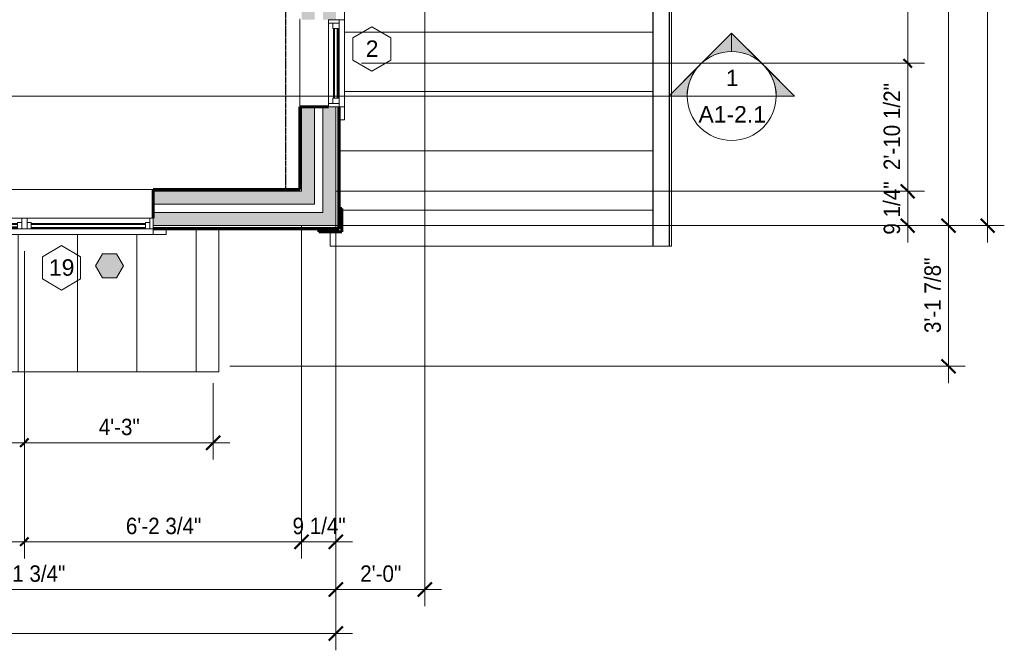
# Model space of a CAD drawing. Header units: inches. Extents: x -653 to 138, y -295 to 603.
# Tile 15 of 21: x -128 to 138, y -295 to -125. Entities that reach past the tile are written whole.
import ezdxf

# ---------------------------------------------------------------- set-up
doc = ezdxf.new("R2010")
doc.units = ezdxf.units.IN
doc.header["$MEASUREMENT"] = 0
doc.linetypes.add('1A Hidden Long', pattern=[0.21875, 0.15625, -0.0625])
doc.linetypes.add('3B Center Short', pattern=[0.59375, 0.375, -0.0625, 0.09375, -0.0625])
for name, color, linetype, lineweight in [('A-ANNO-DIMS', 1, 'Continuous', 9), ('A-ANNO-DIMS-48', 1, 'Continuous', 9), ('A-ANNO-SYMB', 6, 'Continuous', 9), ('A-DETL', 5, 'Continuous', 9), ('A-DETL-GENF', 3, 'Continuous', 9), ('A-DETL-MBND', 5, 'Continuous', 9), ('A-GLAZ', 6, 'Continuous', 18), ('A-GLAZ-GLAS', 6, 'Continuous', 40), ('A-GLAZ-IDEN', 6, 'Continuous', 9), ('A-ROOF', 4, 'Continuous', 18), ('A-ROOF-OTLN', 4, 'Continuous', 9), ('A-ROOF-PATT', 8, 'Continuous', 60), ('A-WALL', 2, 'Continuous', 18), ('A-WALL-PATT', 2, 'Continuous', 60)]:
    doc.layers.add(name, color=color, linetype=linetype, lineweight=lineweight)
doc.styles.add('Arial', font='arial.ttf', dxfattribs={"height": 4.425898})
doc.styles.add('Arial_1', font='arial.ttf', dxfattribs={"width": 0.9, "height": 4.425898})
doc.dimstyles.new('Linear_-_3_32__Arial_2', dxfattribs={"dimscale": 12, "dimtxt": 4.5, "dimasz": 0.3125, "dimexe": 0.375, "dimexo": 0.375, "dimgap": 0.0625, "dimtad": 1, "dimdec": 3, "dimrnd": 0.125, "dimzin": 3, "dimdsep": 46, "dimlunit": 4, "dimtxsty": 'Arial_1', "dimblk1": 'OBLIQUE', "dimblk2": 'OBLIQUE', "dimsah": 1, "dimcen": 0.09, "dimdle": 0.375, "dimazin": 0, "dimtfac": 1, "dimtdec": 3, "dimtix": 1, "dimtmove": 0, "dimatfit": 3, "dimfxl": 1, "dimtvp": 1, "dimfrac": 2, "dimtolj": 1, "dimtzin": 0, "dimarcsym": 2})
doc.dimstyles.new('Linear_-_3_32__Arial_2_2', dxfattribs={"dimscale": 12, "dimtxt": 4.5, "dimasz": 0.1875, "dimexe": 0.375, "dimexo": 0.375, "dimgap": 0.0625, "dimtad": 1, "dimdec": 3, "dimrnd": 0.125, "dimzin": 3, "dimdsep": 46, "dimlunit": 4, "dimtxsty": 'Arial_1', "dimblk1": 'OBLIQUE', "dimblk2": 'OBLIQUE', "dimsah": 1, "dimcen": 0.09, "dimdle": 0.375, "dimazin": 0, "dimtfac": 1, "dimtdec": 3, "dimtix": 1, "dimtmove": 0, "dimatfit": 3, "dimfxl": 1, "dimtvp": 1, "dimfrac": 2, "dimtolj": 1, "dimtzin": 0, "dimarcsym": 2})
doc.dimstyles.new('Linear_-_3_32__Arial_2_3', dxfattribs={"dimscale": 12, "dimtxt": 4.5, "dimasz": 0.1875, "dimexe": 0.375, "dimexo": 0.375, "dimgap": 0.0625, "dimtad": 1, "dimdec": 3, "dimrnd": 0.125, "dimzin": 3, "dimdsep": 46, "dimlunit": 4, "dimtxsty": 'Arial_1', "dimblk1": 'OBLIQUE', "dimblk2": 'OBLIQUE', "dimsah": 1, "dimcen": 0.09, "dimdle": 0.375, "dimazin": 0, "dimtfac": 1, "dimtdec": 3, "dimtix": 1, "dimtmove": 0, "dimatfit": 3, "dimfxl": 1, "dimtvp": 1, "dimfrac": 2, "dimtolj": 1, "dimtzin": 0, "dimarcsym": 2})
doc.dimstyles.new('Linear_-_3_32__Arial_2_4', dxfattribs={"dimscale": 12, "dimtxt": 4.5, "dimasz": 0.1875, "dimexe": 0.375, "dimexo": 0.375, "dimgap": 0.0625, "dimtad": 1, "dimdec": 3, "dimrnd": 0.125, "dimzin": 3, "dimdsep": 46, "dimlunit": 4, "dimtxsty": 'Arial_1', "dimblk1": 'OBLIQUE', "dimblk2": 'OBLIQUE', "dimsah": 1, "dimcen": 0.09, "dimdle": 0.375, "dimazin": 0, "dimtfac": 1, "dimtdec": 3, "dimtix": 1, "dimtmove": 0, "dimatfit": 3, "dimfxl": 1, "dimtvp": 1, "dimfrac": 2, "dimtolj": 1, "dimtzin": 0, "dimarcsym": 2})
pattern_1 = [(135, (0, 0), (-4.006467, -4.006467), [])]
pattern_2 = [(0, (0, 0), (15.36, 3.84), [0.634, -10.886, 0.634, -10.886, -61.44]), (0, (0, 0), (15.36, 3.84), [-23.04, 0.634, -22.406, 0.634, -10.886, -26.88]), (0, (0, 0), (15.36, 3.84), [-57.6, 0.634, -7.046, 0.634, -18.566]), (120, (5.76, 1.92), (-11.005538, 11.38215), [0.634, -10.886, 0.634, -10.886, -61.44]), (120, (5.76, 1.92), (-11.005538, 11.38215), [-23.04, 0.634, -22.406, 0.634, -10.886, -26.88]), (120, (5.76, 1.92), (-11.005538, 11.38215), [-57.6, 0.634, -7.046, 0.634, -18.566]), (240, (7.68, 9.6), (-4.354462, -15.22215), [0.634, -10.886, 0.634, -10.886, -61.44]), (240, (7.68, 9.6), (-4.354462, -15.22215), [-23.04, 0.634, -22.406, 0.634, -10.886, -26.88]), (240, (7.68, 9.6), (-4.354462, -15.22215), [-57.6, 0.634, -7.046, 0.634, -18.566])]

# ---------------------------------------------------------------- blocks, each defined once
blk = doc.blocks.new('Single Casement - 2050CS-1928333-Second Floor Plan')
at = {"layer": 'A-GLAZ'}
for p, q in [((-11.75, 6.81), (-15.25, 6.81)), ((-15.25, 6.81), (-15.25, 5.31)), ((-11.75, 5.31), (-11.75, 6.81)), ((-11.75, 6.81), (11.75, 6.81)), ((11.75, 5.31), (-11.75, 5.31)), ((-11.75, 5.31), (-11.75, 2.44)), ((-10.83, 2.44), (-10.83, 5.31)), ((-10.83, 5.31), (-9.38, 5.31)), ((-9.38, 5.31), (-9.38, 3.6)), ((9.37, 5.31), (-0.73, 5.31)), ((10.83, 5.31), (9.37, 5.31)), ((9.37, 5.31), (9.37, 3.6)), ((9.37, 3.6), (9.37, 5.31)), ((10.83, 5.31), (10.83, 2.44)), ((15.25, 6.81), (11.75, 6.81)), ((11.75, 6.81), (11.75, 5.31)), ((11.75, 2.44), (11.75, 5.31)), ((15.25, 5.31), (15.25, 6.81)), ((-9.38, 3.6), (-10.83, 3.6)), ((9.37, 3.6), (10.83, 3.6)), ((-11.75, 2.44), (11.75, 2.44))]:
    blk.add_line(p, q, dxfattribs=at)
at = {"layer": 'A-GLAZ-GLAS'}
for p, q in [((9.37, 5), (-9.38, 5)), ((9.37, 4), (-9.38, 4))]:
    blk.add_line(p, q, dxfattribs=at)
blk = doc.blocks.new('Double Casement - _2_211510CS-2775949-Second Floor Plan')
at = {"layer": 'A-GLAZ'}
for p, q in [((-34.75, 6.81), (-38.25, 6.81)), ((-38.25, 6.81), (-38.25, 5.31)), ((-34.75, 5.31), (-34.75, 6.81)), ((-34.75, 6.81), (34.75, 6.81)), ((34.75, 5.31), (-34.75, 5.31)), ((-34.75, 5.31), (-34.75, 2.44)), ((-33.83, 2.44), (-33.83, 5.31)), ((-33.83, 5.31), (-32.68, 5.31)), ((-32.68, 5.31), (-32.68, 3.59)), ((-1.86, 5.31), (-0.73, 5.31)), ((-1.86, 3.59), (-1.86, 5.31)), ((-0.73, 5.31), (-0.73, 2.44)), ((0.73, 5.31), (0.73, 2.44)), ((1.86, 5.31), (0.73, 5.31)), ((1.86, 3.59), (1.86, 5.31)), ((33.83, 5.31), (32.68, 5.31)), ((32.68, 5.31), (32.68, 3.59)), ((33.83, 5.31), (33.83, 2.44)), ((38.25, 6.81), (34.75, 6.81)), ((34.75, 6.81), (34.75, 5.31)), ((34.75, 2.44), (34.75, 5.31)), ((38.25, 5.31), (38.25, 6.81)), ((-32.68, 3.59), (-33.83, 3.59)), ((-0.73, 3.59), (-1.86, 3.59)), ((0.73, 3.59), (1.86, 3.59)), ((32.68, 3.59), (33.83, 3.59)), ((-34.75, 2.44), (34.75, 2.44))]:
    blk.add_line(p, q, dxfattribs=at)
at = {"layer": 'A-GLAZ-GLAS'}
for p, q in [((-1.86, 5), (-32.68, 5)), ((-1.86, 3.99), (-32.68, 3.99)), ((1.86, 4.93), (32.68, 4.93)), ((1.86, 4.05), (32.68, 4.05))]:
    blk.add_line(p, q, dxfattribs=at)
blk = doc.blocks.new('Egress - Egress-2710019-Second Floor Plan')
at = {"layer": 'A-DETL-GENF'}
blk.add_hatch(color=256, dxfattribs=at).paths.add_polyline_path([(-1.87, -3.24), (1.88, -3.24), (3.75, 0), (1.88, 3.24), (-1.87, 3.24), (-3.74, 0)], flags=0)
for p, q in [((-1.87, 3.24), (-3.74, 0)), ((1.88, 3.24), (-1.87, 3.24)), ((3.75, 0), (1.88, 3.24)), ((-3.74, 0), (-1.87, -3.24)), ((1.88, -3.24), (3.75, 0)), ((-1.87, -3.24), (1.88, -3.24))]:
    blk.add_line(p, q, dxfattribs=at)
blk = doc.blocks.new('Section - Section Head - Filled-22785-Second Floor Plan')
at = {"layer": 'A-ANNO-SYMB'}
h = blk.add_hatch(color=256, dxfattribs=at)
edge = h.paths.add_edge_path(flags=0)
edge.add_line((-0.4268, 0.1768), (-0.25, 0.3536))
edge.add_line((-0.25, 0.3536), (-0.25, 0.25))
edge.add_arc((-0.25, 0), 0.25, 90, 135)
h = blk.add_hatch(color=256, dxfattribs=at)
edge = h.paths.add_edge_path(flags=0)
edge.add_arc((-0.25, 0), 0.25, 45, 90)
edge.add_line((-0.25, 0.25), (-0.25, 0.3536))
edge.add_line((-0.25, 0.3536), (-0.0732, 0.1768))
h = blk.add_hatch(color=256, dxfattribs=at)
edge = h.paths.add_edge_path(flags=0)
edge.add_arc((-0.25, 0), 0.2503, 137.9216, 180)
edge.add_line((-0.5003, 0), (-0.6036, 0))
edge.add_line((-0.6036, 0), (-0.4358, 0.1678))
h = blk.add_hatch(color=256, dxfattribs=at)
edge = h.paths.add_edge_path(flags=0)
edge.add_line((-0.0642, 0.1678), (0.1036, 0))
edge.add_line((0.1036, 0), (0.0003, 0))
edge.add_arc((-0.25, 0), 0.2503, 0, 42.0784)
for p, q in [((-0.25, 0.3536), (-0.6036, 0)), ((-0.25, 0.3536), (-0.4268, 0.1768)), ((-0.25, 0.3536), (0.1036, 0)), ((-0.25, 0.25), (-0.25, 0.3536)), ((-0.0732, 0.1768), (-0.25, 0.3536)), ((-0.25, 0.3536), (-0.25, 0.25)), ((-0.4358, 0.1678), (-0.6036, 0)), ((0.1036, 0), (-0.0642, 0.1678)), ((-0.6036, 0), (-0.5003, 0)), ((0.0003, 0), (0.1036, 0)), ((-0.5, 0), (-0.6036, 0)), ((0, 0), (0.1036, 0))]:
    blk.add_line(p, q, dxfattribs=at)
for radius, start, end in [(0.25, 360, 180), (0.25, 90, 135), (0.25, 45, 90), (0.2503, 137.9216, 180), (0.2503, 0, 42.0784), (0.25, 180, 360)]:
    blk.add_arc((-0.25, 0), radius, start, end, dxfattribs=at)
blk = doc.blocks.new('DIMBLOCK1-Second Floor Plan')
at = {"layer": 'A-ANNO-DIMS-48', "transparency": 16777216}
for p, q in [((-522.29, -180.23), (-522.29, -294.61)), ((-522.29, -290.11), (-522.29, -180.23)), ((-42.29, -180.23), (-42.29, -294.61)), ((-42.29, -290.11), (-42.29, -180.23)), ((-526.79, -290.11), (-37.79, -290.11))]:
    blk.add_line(p, q, dxfattribs=at)
at = {"layer": 'A-ANNO-DIMS-48', "lineweight": 50, "transparency": 16777216}
for p, q in [((-522.29, -290.11), (-520.41, -288.24)), ((-42.29, -290.11), (-40.41, -288.24)), ((-522.29, -290.11), (-524.16, -291.99)), ((-42.29, -290.11), (-44.16, -291.99))]:
    blk.add_line(p, q, dxfattribs=at)
at = {"layer": 'A-ANNO-DIMS-48', "color": 0, "transparency": 16777216, "insert": (-289.24, -283.62), "char_height": 4.426, "width": 16.6985, "attachment_point": 1, "line_spacing_factor": 0.938532, "style": 'Arial_1'}
blk.add_mtext('40\'-0"', dxfattribs=at)
blk = doc.blocks.new('_Oblique')
at = {"color": 0, "linetype": 'ByBlock', "lineweight": -2}
blk.add_line((-0.5, -0.5), (0.5, 0.5), dxfattribs=at)
blk = doc.blocks.new('DIMBLOCK6-Second Floor Plan')
at = {"layer": 'A-ANNO-DIMS-48', "transparency": 16777216}
for p, q in [((-212.04, -180.23), (-212.04, -269.87)), ((-212.04, -265.37), (-212.04, -180.23)), ((-126.29, -187.04), (-126.29, -269.87)), ((-212.04, -265.37), (-126.29, -265.37))]:
    blk.add_line(p, q, dxfattribs=at)
at = {"layer": 'A-ANNO-DIMS-48', "linetype": '3B Center Short', "transparency": 16777216}
blk.add_line((-126.29, -265.37), (-126.29, -187.04), dxfattribs=at)
at = {"layer": 'A-ANNO-DIMS-48', "lineweight": 50, "transparency": 16777216}
for p, q in [((-212.04, -265.37), (-213.91, -267.25)), ((-212.04, -265.37), (-210.16, -263.5)), ((-126.29, -265.37), (-127.41, -266.5)), ((-126.29, -265.37), (-125.16, -264.25))]:
    blk.add_line(p, q, dxfattribs=at)
at = {"layer": 'A-ANNO-DIMS-48', "color": 0, "transparency": 16777216, "insert": (-179.17, -258.88), "char_height": 4.426, "width": 24.0092, "attachment_point": 1, "line_spacing_factor": 0.938532, "style": 'Arial_1'}
blk.add_mtext('7\'-1 3/4"', dxfattribs=at)
blk = doc.blocks.new('DIMBLOCK7-Second Floor Plan')
at = {"layer": 'A-ANNO-DIMS-48', "transparency": 16777216}
for p, q in [((-51.54, -180.23), (-51.54, -269.87)), ((-51.54, -265.37), (-51.54, -180.23)), ((-126.29, -187.04), (-126.29, -269.87)), ((-126.29, -265.37), (-51.54, -265.37))]:
    blk.add_line(p, q, dxfattribs=at)
at = {"layer": 'A-ANNO-DIMS-48', "linetype": '3B Center Short', "transparency": 16777216}
blk.add_line((-126.29, -265.37), (-126.29, -187.04), dxfattribs=at)
at = {"layer": 'A-ANNO-DIMS-48', "lineweight": 50, "transparency": 16777216}
for p, q in [((-126.29, -265.37), (-127.41, -266.5)), ((-126.29, -265.37), (-125.16, -264.25)), ((-51.54, -265.37), (-53.41, -267.25)), ((-51.54, -265.37), (-49.66, -263.5))]:
    blk.add_line(p, q, dxfattribs=at)
at = {"layer": 'A-ANNO-DIMS-48', "color": 0, "transparency": 16777216, "insert": (-98.92, -258.88), "char_height": 4.426, "width": 24.0092, "attachment_point": 1, "line_spacing_factor": 0.938532, "style": 'Arial_1'}
blk.add_mtext('6\'-2 3/4"', dxfattribs=at)
blk = doc.blocks.new('DIMBLOCK8-Second Floor Plan')
at = {"layer": 'A-ANNO-DIMS-48', "transparency": 16777216}
for p, q in [((-51.54, -180.23), (-51.54, -269.87)), ((-51.54, -265.37), (-51.54, -180.23)), ((-42.29, -180.23), (-42.29, -269.87)), ((-42.29, -265.37), (-42.29, -180.23)), ((-51.54, -265.37), (-37.79, -265.37))]:
    blk.add_line(p, q, dxfattribs=at)
at = {"layer": 'A-ANNO-DIMS-48', "lineweight": 50, "transparency": 16777216}
for p, q in [((-51.54, -265.37), (-53.41, -267.25)), ((-51.54, -265.37), (-49.66, -263.5)), ((-42.29, -265.37), (-44.16, -267.25)), ((-42.29, -265.37), (-40.41, -263.5))]:
    blk.add_line(p, q, dxfattribs=at)
at = {"layer": 'A-ANNO-DIMS-48', "color": 0, "transparency": 16777216, "insert": (-53.97, -258.88), "char_height": 4.426, "width": 16.9477, "attachment_point": 1, "line_spacing_factor": 0.938532, "style": 'Arial_1'}
blk.add_mtext('9 1/4"', dxfattribs=at)
blk = doc.blocks.new('DIMBLOCK10-Second Floor Plan')
at = {"layer": 'A-ANNO-DIMS-48', "transparency": 16777216}
for p, q in [((-212.04, -175.98), (-212.04, -282.72)), ((-212.04, -278.22), (-212.04, -175.98)), ((-42.29, -180.23), (-42.29, -282.72)), ((-42.29, -278.22), (-42.29, -180.23)), ((-212.04, -278.22), (-37.79, -278.22))]:
    blk.add_line(p, q, dxfattribs=at)
at = {"layer": 'A-ANNO-DIMS-48', "lineweight": 50, "transparency": 16777216}
for p, q in [((-212.04, -278.22), (-213.91, -280.09)), ((-212.04, -278.22), (-210.16, -276.34)), ((-42.29, -278.22), (-44.16, -280.09)), ((-42.29, -278.22), (-40.41, -276.34))]:
    blk.add_line(p, q, dxfattribs=at)
at = {"layer": 'A-ANNO-DIMS-48', "color": 0, "transparency": 16777216, "insert": (-138.69, -271.73), "char_height": 4.426, "width": 27.6646, "attachment_point": 1, "line_spacing_factor": 0.938532, "style": 'Arial_1'}
blk.add_mtext('14\'-1 3/4"', dxfattribs=at)
blk = doc.blocks.new('DIMBLOCK47-Second Floor Plan')
at = {"layer": 'A-ANNO-DIMS-48', "transparency": 16777216}
for p, q in [((133.51, 160.33), (133.51, -184.67)), ((-18.22, 155.83), (138.01, 155.83)), ((133.51, 155.83), (-18.22, 155.83)), ((-42.22, -180.17), (138.01, -180.17)), ((133.51, -180.17), (-42.22, -180.17))]:
    blk.add_line(p, q, dxfattribs=at)
at = {"layer": 'A-ANNO-DIMS-48', "lineweight": 50, "transparency": 16777216}
for p, q in [((133.51, 155.83), (131.64, 157.71)), ((133.51, 155.83), (135.39, 153.96)), ((133.51, -180.17), (131.64, -178.29)), ((133.51, -180.17), (135.39, -182.04))]:
    blk.add_line(p, q, dxfattribs=at)
at = {"layer": 'A-ANNO-DIMS-48', "color": 0, "transparency": 16777216, "insert": (127.02, -19.13), "char_height": 4.426, "width": 16.6985, "attachment_point": 1, "rotation": 90, "line_spacing_factor": 0.938532, "style": 'Arial_1'}
blk.add_mtext('28\'-0"', dxfattribs=at)
blk = doc.blocks.new('DIMBLOCK48-Second Floor Plan')
at = {"layer": 'A-ANNO-DIMS-48', "transparency": 16777216}
for p, q in [((122.96, -222.58), (122.96, -175.67)), ((-42.22, -180.17), (127.46, -180.17)), ((122.96, -180.17), (-42.22, -180.17)), ((-70.85, -218.08), (127.46, -218.08)), ((122.96, -218.08), (-70.85, -218.08))]:
    blk.add_line(p, q, dxfattribs=at)
at = {"layer": 'A-ANNO-DIMS-48', "lineweight": 50, "transparency": 16777216}
for p, q in [((122.96, -180.17), (121.08, -178.29)), ((122.96, -180.17), (124.83, -182.04)), ((122.96, -218.08), (121.08, -216.2)), ((122.96, -218.08), (124.83, -219.95))]:
    blk.add_line(p, q, dxfattribs=at)
at = {"layer": 'A-ANNO-DIMS-48', "color": 0, "transparency": 16777216, "insert": (116.46, -209.13), "char_height": 4.426, "width": 24.0092, "attachment_point": 1, "rotation": 90, "line_spacing_factor": 0.938532, "style": 'Arial_1'}
blk.add_mtext('3\'-1 7/8"', dxfattribs=at)
blk = doc.blocks.new('DIMBLOCK50-Second Floor Plan')
at = {"layer": 'A-ANNO-DIMS-48', "lineweight": 50, "transparency": 16777216}
for p, q in [((122.96, -12.17), (121.08, -10.29)), ((122.96, -12.17), (124.83, -14.04)), ((122.96, -180.17), (121.08, -178.29)), ((122.96, -180.17), (124.83, -182.04))]:
    blk.add_line(p, q, dxfattribs=at)
at = {"layer": 'A-ANNO-DIMS-48', "transparency": 16777216}
for p, q in [((-18.22, -12.17), (127.46, -12.17)), ((122.96, -12.17), (-18.22, -12.17)), ((122.96, -12.17), (122.96, -184.67)), ((-42.22, -180.17), (127.46, -180.17)), ((122.96, -180.17), (-42.22, -180.17))]:
    blk.add_line(p, q, dxfattribs=at)
at = {"layer": 'A-ANNO-DIMS-48', "color": 0, "transparency": 16777216, "insert": (116.46, -103.13), "char_height": 4.426, "width": 16.6985, "attachment_point": 1, "rotation": 90, "line_spacing_factor": 0.938532, "style": 'Arial_1'}
blk.add_mtext('14\'-0"', dxfattribs=at)
blk = doc.blocks.new('DIMBLOCK52-Second Floor Plan')
at = {"layer": 'A-ANNO-DIMS-48', "transparency": 16777216}
for p, q in [((-270.29, -187.04), (-270.29, -243.19)), ((-126.29, -187.04), (-126.29, -243.19)), ((-270.29, -238.69), (-126.29, -238.69))]:
    blk.add_line(p, q, dxfattribs=at)
at = {"layer": 'A-ANNO-DIMS-48', "linetype": '3B Center Short', "transparency": 16777216}
for p, q in [((-270.29, -238.69), (-270.29, -187.04)), ((-126.29, -238.69), (-126.29, -187.04))]:
    blk.add_line(p, q, dxfattribs=at)
at = {"layer": 'A-ANNO-DIMS-48', "lineweight": 50, "transparency": 16777216}
for p, q in [((-270.29, -238.69), (-271.41, -239.81)), ((-270.29, -238.69), (-269.16, -237.56)), ((-126.29, -238.69), (-127.41, -239.81)), ((-126.29, -238.69), (-125.16, -237.56))]:
    blk.add_line(p, q, dxfattribs=at)
at = {"layer": 'A-ANNO-DIMS-48', "color": 0, "transparency": 16777216, "insert": (-205.24, -232.2), "char_height": 4.426, "width": 16.6985, "attachment_point": 1, "line_spacing_factor": 0.938532, "style": 'Arial_1'}
blk.add_mtext('12\'-0"', dxfattribs=at)
blk = doc.blocks.new('DIMBLOCK53-Second Floor Plan')
at = {"layer": 'A-ANNO-DIMS-48', "transparency": 16777216}
for p, q in [((-126.29, -187.04), (-126.29, -243.19)), ((-75.35, -222.58), (-75.35, -243.19)), ((-75.35, -238.69), (-75.35, -222.58)), ((-126.29, -238.69), (-70.85, -238.69))]:
    blk.add_line(p, q, dxfattribs=at)
at = {"layer": 'A-ANNO-DIMS-48', "linetype": '3B Center Short', "transparency": 16777216}
blk.add_line((-126.29, -238.69), (-126.29, -187.04), dxfattribs=at)
at = {"layer": 'A-ANNO-DIMS-48', "lineweight": 50, "transparency": 16777216}
for p, q in [((-126.29, -238.69), (-127.41, -239.81)), ((-126.29, -238.69), (-125.16, -237.56)), ((-75.35, -238.69), (-77.22, -240.56)), ((-75.35, -238.69), (-73.47, -236.81))]:
    blk.add_line(p, q, dxfattribs=at)
at = {"layer": 'A-ANNO-DIMS-48', "color": 0, "transparency": 16777216, "insert": (-106.25, -232.2), "char_height": 4.426, "width": 13.0431, "attachment_point": 1, "line_spacing_factor": 0.938532, "style": 'Arial_1'}
blk.add_mtext('4\'-3"', dxfattribs=at)
blk = doc.blocks.new('Window Tag - Window Tag-41068-Second Floor Plan')
at = {"layer": 'A-GLAZ-IDEN'}
for p, q in [((0, 0.125), (-0.1071, 0.0619)), ((0, 0.125), (0.107, 0.062)), ((-0.1071, 0.0619), (-0.1071, -0.0619)), ((0.107, 0.062), (0.107, -0.0624)), ((-0.1071, -0.0619), (0, -0.125)), ((0, -0.125), (0.107, -0.0624))]:
    blk.add_line(p, q, dxfattribs=at)
blk = doc.blocks.new('DIMBLOCK74-Second Floor Plan')
at = {"layer": 'A-ANNO-DIMS-48', "lineweight": 50, "transparency": 16777216}
for p, q in [((111.95, -170.92), (110.07, -169.04)), ((111.95, -170.92), (113.82, -172.79)), ((111.95, -180.17), (110.07, -178.29)), ((111.95, -180.17), (113.82, -182.04))]:
    blk.add_line(p, q, dxfattribs=at)
at = {"layer": 'A-ANNO-DIMS-48', "transparency": 16777216}
for p, q in [((-42.22, -170.92), (116.45, -170.92)), ((111.95, -170.92), (-42.22, -170.92)), ((111.95, -184.67), (111.95, -170.92)), ((-42.22, -180.17), (116.45, -180.17)), ((111.95, -180.17), (-42.22, -180.17))]:
    blk.add_line(p, q, dxfattribs=at)
at = {"layer": 'A-ANNO-DIMS-48', "color": 0, "transparency": 16777216, "insert": (105.46, -182.6), "char_height": 4.426, "width": 16.9477, "attachment_point": 1, "rotation": 90, "line_spacing_factor": 0.938532, "style": 'Arial_1'}
blk.add_mtext('9 1/4"', dxfattribs=at)
blk = doc.blocks.new('DIMBLOCK75-Second Floor Plan')
at = {"layer": 'A-ANNO-DIMS-48', "lineweight": 50, "transparency": 16777216}
for p, q in [((111.95, -136.42), (110.82, -135.29)), ((111.95, -136.42), (113.07, -137.54)), ((111.95, -170.92), (110.07, -169.04)), ((111.95, -170.92), (113.82, -172.79))]:
    blk.add_line(p, q, dxfattribs=at)
at = {"layer": 'A-ANNO-DIMS-48', "transparency": 16777216}
for p, q in [((-35.41, -136.42), (116.45, -136.42)), ((111.95, -170.92), (111.95, -136.42)), ((-42.22, -170.92), (116.45, -170.92)), ((111.95, -170.92), (-42.22, -170.92))]:
    blk.add_line(p, q, dxfattribs=at)
at = {"layer": 'A-ANNO-DIMS-48', "linetype": '3B Center Short', "transparency": 16777216}
blk.add_line((111.95, -136.42), (-35.41, -136.42), dxfattribs=at)
at = {"layer": 'A-ANNO-DIMS-48', "color": 0, "transparency": 16777216, "insert": (105.46, -165.2), "char_height": 4.426, "width": 27.6646, "attachment_point": 1, "rotation": 90, "line_spacing_factor": 0.938532, "style": 'Arial_1'}
blk.add_mtext('2\'-10 1/2"', dxfattribs=at)
blk = doc.blocks.new('DIMBLOCK76-Second Floor Plan')
at = {"layer": 'A-ANNO-DIMS-48', "lineweight": 50, "transparency": 16777216}
for p, q in [((111.95, -40.92), (110.82, -39.79)), ((111.95, -40.92), (113.07, -42.04)), ((111.95, -136.42), (110.82, -135.29)), ((111.95, -136.42), (113.07, -137.54))]:
    blk.add_line(p, q, dxfattribs=at)
at = {"layer": 'A-ANNO-DIMS-48', "transparency": 16777216}
for p, q in [((-35.41, -40.92), (116.45, -40.92)), ((111.95, -136.42), (111.95, -40.92)), ((-35.41, -136.42), (116.45, -136.42))]:
    blk.add_line(p, q, dxfattribs=at)
at = {"layer": 'A-ANNO-DIMS-48', "linetype": '3B Center Short', "transparency": 16777216}
for p, q in [((111.95, -40.92), (-35.41, -40.92)), ((111.95, -136.42), (-35.41, -136.42))]:
    blk.add_line(p, q, dxfattribs=at)
at = {"layer": 'A-ANNO-DIMS-48', "color": 0, "transparency": 16777216, "insert": (105.46, -100.2), "char_height": 4.426, "width": 27.6646, "attachment_point": 1, "rotation": 90, "line_spacing_factor": 0.938532, "style": 'Arial_1'}
blk.add_mtext('7\'-11 1/2"', dxfattribs=at)
blk = doc.blocks.new('DIMBLOCK94-Second Floor Plan')
at = {"layer": 'A-ANNO-DIMS-48', "transparency": 16777216}
for p, q in [((-18.29, -12.23), (-18.29, -282.72)), ((-18.29, -278.22), (-18.29, -12.23)), ((-42.29, -180.23), (-42.29, -282.72)), ((-42.29, -278.22), (-42.29, -180.23)), ((-46.79, -278.22), (-13.79, -278.22))]:
    blk.add_line(p, q, dxfattribs=at)
at = {"layer": 'A-ANNO-DIMS-48', "lineweight": 50, "transparency": 16777216}
for p, q in [((-42.29, -278.22), (-44.16, -280.09)), ((-42.29, -278.22), (-40.41, -276.34)), ((-18.29, -278.22), (-20.16, -280.09)), ((-18.29, -278.22), (-16.41, -276.34))]:
    blk.add_line(p, q, dxfattribs=at)
at = {"layer": 'A-ANNO-DIMS-48', "color": 0, "transparency": 16777216, "insert": (-35.72, -271.73), "char_height": 4.426, "width": 13.0431, "attachment_point": 1, "line_spacing_factor": 0.938532, "style": 'Arial_1'}
blk.add_mtext('2\'-0"', dxfattribs=at)

msp = doc.modelspace()

# ---------------------------------------------------------------- hatches: boundary and pattern name
at = {"layer": 'A-DETL-MBND'}
h = msp.add_hatch(dxfattribs=at)
h.set_pattern_fill('FP_10', color=256, style=0, pattern_type=2)
h.set_pattern_definition([(90, (0, -24.466), (-16, 1e-15), [])])
h.paths.add_polyline_path([(-73.8486, -219.5774), (-73.8486, -181.0429), (-88.0365, -181.0429), (-88.0365, -182.5429), (-164.5365, -182.5429), (-164.5365, -181.0429), (-232.0361, -181.0429), (-232.0361, -182.5429), (-308.5361, -182.5429), (-308.5361, -181.0429), (-324.3486, -181.0429), (-324.3486, -219.5774), (-172.0055, -219.5774)], flags=0)
h.paths.add_polyline_path([(-178.0055, -215.0395), (-184.0055, -212.0395), (-172.0055, -212.0395)], flags=0)
h.paths.add_polyline_path([(-105.198, -194.2231), (-107.07, -190.9807), (-105.198, -187.7382), (-101.4539, -187.7382), (-99.5819, -190.9807), (-101.4539, -194.2231)], flags=0)
at = {"layer": 'A-ROOF-PATT', "lineweight": 9}
h = msp.add_hatch(dxfattribs=at)
h.set_pattern_fill('FP_9', color=256, style=0, pattern_type=2)
h.set_pattern_definition([(180, (0.167, 0), (-2e-15, -16), [])])
h.paths.add_polyline_path([(-39.258, -185.6679), (43.2139, -185.6679), (43.2139, 17.3321), (-17.4111, 17.3321), (-17.4111, 17.0821), (-16.6611, 17.0821), (-16.6611, 14.5821), (-17.4111, 14.5821), (-17.4111, 1.0821), (-16.6611, 1.0821), (-16.6611, -1.4179), (-17.4111, -1.4179), (-17.4111, -11.2929), (-16.6611, -11.2929), (-16.6611, -13.7929), (-19.1611, -13.7929), (-19.1611, -13.0429), (-29.0361, -13.0429), (-29.0361, -13.7929), (-31.5361, -13.7929), (-31.5361, -13.0429), (-38.9111, -13.0429), (-38.9111, -13.7929), (-41.4111, -13.7929), (-41.4111, -25.6679), (-39.9111, -25.6679), (-39.9111, -56.1679), (-41.4111, -56.1679), (-41.4111, -121.1683), (-39.9111, -121.1683), (-39.9111, -151.6683), (-41.4111, -151.6683), (-41.4111, -175.5429), (-40.6611, -175.5429), (-40.6611, -181.7929), (-43.7861, -181.7929), (-43.7861, -185.6679), (-40.6611, -185.6679)], flags=0)
h.paths.add_polyline_path([(-1.4579, -90.0044), (-1.4579, -78.0044), (1.5421, -84.0044)], flags=0)
at = {"layer": 'A-WALL-PATT', "lineweight": 9}
h = msp.add_hatch(dxfattribs=at)
h.set_pattern_fill('FP_2', color=256, style=0, pattern_type=2)
h.set_pattern_definition(pattern_2)
h.paths.add_polyline_path([(-52.0361, -170.9179), (-51.5361, -170.9179), (-51.5361, -148.1683), (-52.0361, -148.1683), (-52.0361, -170.4179)], flags=0)
h.paths.add_polyline_path([(-52.0361, -124.6683), (-51.5361, -124.6683), (-51.5361, -52.6679), (-52.0361, -52.6679), (-52.0361, -77.0002)], flags=0)
h.paths.add_polyline_path([(-51.5361, -29.1679), (-51.5361, -6.9179), (-52.0361, -6.9179), (-52.0361, -29.1679)], flags=0)
at = {"layer": 'A-WALL-PATT'}
h = msp.add_hatch(color=256, dxfattribs=at)
h.paths.add_polyline_path([(-51.5361, -174.4179), (-48.0361, -174.4179), (-48.0361, -148.1683), (-51.5361, -148.1683), (-51.5361, -170.9179)], flags=0)
h.paths.add_polyline_path([(-51.5361, -124.6683), (-48.0361, -124.6683), (-48.0361, -52.6679), (-51.5361, -52.6679), (-51.5361, -77.0002)], flags=0)
h.paths.add_polyline_path([(-51.5361, -29.1679), (-48.0361, -29.1679), (-48.0552, -6.4179), (-51.5361, -6.4179), (-51.5361, -17.567)], flags=0)
h = msp.add_hatch(color=256, dxfattribs=at)
h.paths.add_polyline_path([(-42.2861, -180.1679), (-42.2861, -148.1683), (-45.7861, -148.1683), (-45.7861, -180.1679)], flags=0)
h.paths.add_polyline_path([(-42.2861, -124.6683), (-42.2861, -52.6679), (-45.7861, -52.6679), (-45.7861, -124.6683), (-44.2861, -124.6683)], flags=0)
h.paths.add_polyline_path([(-44.2861, -29.1679), (-42.2861, -29.1679), (-42.2861, -6.4179), (-45.7861, -6.4179), (-45.7861, -29.1679)], flags=0)
at = {"layer": 'A-WALL-PATT', "lineweight": 9}
h = msp.add_hatch(dxfattribs=at)
h.set_pattern_fill('FP_1', color=256, style=0, pattern_type=2)
h.set_pattern_definition(pattern_1)
h.paths.add_polyline_path([(-41.4111, -181.0429), (-41.4111, -148.1683), (-41.7861, -148.1683), (-41.7861, -181.0429)], flags=0)
h.paths.add_polyline_path([(-41.4111, -124.6683), (-41.4111, -52.6679), (-41.7861, -52.6679), (-41.7861, -124.6683)], flags=0)
h.paths.add_polyline_path([(-41.4111, -29.1679), (-41.4111, -6.4179), (-41.7861, -6.4179), (-41.7861, -29.1679)], flags=0)
at = {"layer": 'A-WALL-PATT'}
h = msp.add_hatch(color=256, dxfattribs=at)
h.paths.add_polyline_path([(-51.5361, -174.4179), (-51.5361, -170.9179), (-91.5365, -170.9179), (-91.5365, -174.4179), (-52.0361, -174.4179)], flags=0)
h.paths.add_polyline_path([(-512.5361, -174.4179), (-449.0361, -174.4179), (-449.0361, -170.9179), (-513.0361, -170.9179), (-513.0361, -174.4179)], flags=0)
h.paths.add_polyline_path([(-379.5361, -174.4179), (-305.0361, -174.4179), (-305.0361, -170.9179), (-379.5361, -170.9179)], flags=0)
h.paths.add_polyline_path([(-161.0365, -174.4179), (-161.0365, -170.9179), (-235.5361, -170.9179), (-235.5361, -174.4179), (-197.6063, -174.4179)], flags=0)
at = {"layer": 'A-WALL-PATT', "lineweight": 9}
h = msp.add_hatch(dxfattribs=at)
h.set_pattern_fill('FP_2', color=256, style=0, pattern_type=2)
h.set_pattern_definition(pattern_2)
h.paths.add_polyline_path([(-56.8523, -170.9179), (-52.0361, -170.9179), (-52.0361, -170.4179), (-91.5365, -170.4179), (-91.5365, -170.9179)], flags=0)
h.paths.add_polyline_path([(-379.5361, -170.9179), (-305.0361, -170.9179), (-305.0361, -170.4179), (-379.5361, -170.4179)], flags=0)
h.paths.add_polyline_path([(-235.5361, -170.9179), (-212.0361, -170.9179), (-212.0361, -170.4179), (-235.5361, -170.4179)], flags=0)
h.paths.add_polyline_path([(-208.5361, -170.9179), (-161.0365, -170.9179), (-161.0365, -170.4179), (-208.5361, -170.4179)], flags=0)
h.paths.add_polyline_path([(-498.5361, -170.9179), (-461.0361, -170.9179), (-461.0361, -170.4179), (-498.5361, -170.4179)], flags=0)
h.paths.add_polyline_path([(-502.5361, -170.9179), (-502.5361, -170.4179), (-512.5361, -170.4179), (-512.5361, -170.9179)], flags=0)
h.paths.add_polyline_path([(-449.0361, -170.9179), (-449.0361, -170.4179), (-457.5361, -170.4179), (-457.5361, -170.9179)], flags=0)
at = {"layer": 'A-WALL-PATT'}
h = msp.add_hatch(color=256, dxfattribs=at)
h.paths.add_polyline_path([(-518.7861, -180.1679), (-449.0361, -180.1679), (-449.0361, -176.6679), (-518.7861, -176.6679)], flags=0)
h.paths.add_polyline_path([(-305.0361, -180.1679), (-305.0361, -176.6679), (-379.5361, -176.6679), (-379.5361, -180.1679), (-338.3603, -180.1679)], flags=0)
h.paths.add_polyline_path([(-45.7861, -180.1679), (-45.7861, -176.6679), (-91.5365, -176.6679), (-91.5365, -180.1679), (-48.0552, -180.1679)], flags=0)
h.paths.add_polyline_path([(-235.5361, -180.1679), (-161.0365, -180.1679), (-161.0365, -176.6679), (-235.5361, -176.6679), (-235.5361, -178.1679)], flags=0)
at = {"layer": 'A-WALL-PATT', "lineweight": 9}
h = msp.add_hatch(dxfattribs=at)
h.set_pattern_fill('FP_3', color=256, style=0, pattern_type=2)
h.set_pattern_definition([(45, (0, 0), (-4.00647, 4.00647), []), (135, (0, 0), (-4.00647, -4.00647), [])])
h.paths.add_polyline_path([(-46.9111, -181.7929), (-40.6611, -181.7929), (-40.6611, -175.5429), (-41.4111, -175.5429), (-41.4111, -181.0429), (-46.9111, -181.0429)], flags=0)
h = msp.add_hatch(dxfattribs=at)
h.set_pattern_fill('FP_1', color=256, style=0, pattern_type=2)
h.set_pattern_definition(pattern_1)
h.paths.add_polyline_path([(-52.0361, -181.0429), (-41.7861, -181.0429), (-41.7861, -180.6679), (-91.5365, -180.6679), (-91.5365, -181.0429), (-56.8523, -181.0429)], flags=0)
h.paths.add_polyline_path([(-161.0365, -181.0429), (-161.0365, -180.6679), (-235.5361, -180.6679), (-235.5361, -181.0429), (-197.6063, -181.0429)], flags=0)
h.paths.add_polyline_path([(-449.0361, -181.0429), (-449.0361, -180.6679), (-522.7861, -180.6679), (-522.7861, -181.0429), (-479.1143, -181.0429)], flags=0)
h.paths.add_polyline_path([(-305.0361, -181.0429), (-305.0361, -180.6679), (-379.5361, -180.6679), (-379.5361, -181.0429), (-338.3603, -181.0429)], flags=0)

# ---------------------------------------------------------------- linework, layer by layer
at = {"layer": 'A-ANNO-SYMB'}
for q in [(-467.2126, -145.2331), (76.4742, -145.2331)]:
    msp.add_line((52.4742, -145.2331), q, dxfattribs=at)
at = {"layer": 'A-DETL', "linetype": '1A Hidden Long', "lineweight": 30}
msp.add_line((-55.7861, -170.4179), (-55.7861, -6.9179), dxfattribs=at)
at = {"layer": 'A-DETL-MBND'}
for p, q in [((-73.8486, -219.5774), (-73.8486, -181.0429)), ((-324.3486, -219.5774), (-73.8486, -219.5774))]:
    msp.add_line(p, q, dxfattribs=at)
at = {"layer": 'A-ROOF'}
for p, q in [((43.2139, -185.6679), (43.2139, 17.3321)), ((-43.7861, -181.7929), (-43.7861, -185.6679)), ((-43.7861, -185.6679), (43.2139, -185.6679))]:
    msp.add_line(p, q, dxfattribs=at)
at = {"layer": 'A-ROOF-OTLN'}
for p, q in [((43.3389, 17.3321), (43.3389, -185.6679)), ((47.5889, 17.3321), (47.5889, -185.6679)), ((47.7139, 17.3321), (47.7139, -185.6679)), ((48.2139, 17.3321), (48.2139, -185.6679)), ((48.2139, -185.6679), (43.2139, -185.6679))]:
    msp.add_line(p, q, dxfattribs=at)
at = {"layer": 'A-WALL'}
for p, q in [((-52.0361, -148.1683), (-52.0361, -124.6683)), ((-51.5361, -148.1683), (-51.5361, -170.9179)), ((-48.0361, -148.1683), (-48.0361, -174.4179)), ((-45.7861, -148.1683), (-45.7861, -176.6679)), ((-42.2861, -148.1683), (-42.2861, -180.1679)), ((-41.7861, -148.1683), (-41.7861, -180.6679)), ((-161.0365, -170.4179), (-91.5365, -170.4179)), ((-51.5361, -170.9179), (-91.5365, -170.9179)), ((-48.0361, -174.4179), (-91.5365, -174.4179)), ((-45.7861, -176.6679), (-91.5365, -176.6679)), ((-42.2861, -180.1679), (-91.5365, -180.1679)), ((-41.7861, -180.6679), (-91.5365, -180.6679))]:
    msp.add_line(p, q, dxfattribs=at)
at = {"layer": 'A-WALL', "lineweight": 60}
for p, q in [((-44.2861, -148.1683), (-52.0361, -148.1683)), ((-52.0361, -148.1683), (-52.0361, -170.4179)), ((-41.4111, -148.1683), (-41.4111, -181.0429)), ((-52.0361, -170.4179), (-91.5365, -170.4179)), ((-91.5365, -170.4179), (-91.5365, -178.1679)), ((-40.6611, -175.5429), (-41.4111, -175.5429)), ((-40.6611, -181.7929), (-40.6611, -175.5429)), ((-91.5365, -181.0429), (-41.4111, -181.0429)), ((-46.9111, -181.0429), (-46.9111, -181.7929)), ((-46.9111, -181.7929), (-40.6611, -181.7929))]:
    msp.add_line(p, q, dxfattribs=at)

# ---------------------------------------------------------------- block references
at = {"layer": 'A-ANNO-SYMB', "extrusion": (0, 0, -1), "xscale": 47.99999999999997, "yscale": 47.99999999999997, "zscale": 47.99999999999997}
msp.add_blockref('Section - Section Head - Filled-22785-Second Floor Plan', (-52.4742, -145.2331), dxfattribs=at)
at = {"layer": 'A-DETL-GENF'}
msp.add_blockref('Egress - Egress-2710019-Second Floor Plan', (-103.3319, -190.9807), dxfattribs=at)
at = {"layer": 'A-GLAZ'}
for name, p, rotation in [('Single Casement - 2050CS-1928333-Second Floor Plan', (-46.7236, -136.4183), 269.9999999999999), ('Double Casement - _2_211510CS-2775949-Second Floor Plan', (-126.2865, -175.7304), 180)]:
    msp.add_blockref(name, p, dxfattribs=dict(at, rotation=rotation))
at = {"layer": 'A-GLAZ-IDEN', "xscale": 47.99999999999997, "yscale": 47.99999999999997, "zscale": 47.99999999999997}
for p in [(-32.548, -132.5658), (-116.2865, -191.5429)]:
    msp.add_blockref('Window Tag - Window Tag-41068-Second Floor Plan', p, dxfattribs=at)

# ---------------------------------------------------------------- texts
at = {"layer": 'A-ANNO-SYMB', "char_height": 4.4259, "attachment_point": 2, "line_spacing_factor": 0.938532, "style": 'Arial'}
for s, insert, width in [('1', (64.6279, -138.1486), 4.104), ('A1-2.1', (64.6279, -147.9667), 21.708)]:
    msp.add_mtext(s, dxfattribs=dict(at, insert=insert, width=width))
at = {"layer": 'A-GLAZ-IDEN', "char_height": 4.4259, "attachment_point": 2, "line_spacing_factor": 0.938532, "style": 'Arial'}
for s, insert, width in [('2', (-32.5003, -130.2577), 4.104), ('19', (-116.2389, -189.2349), 8.208)]:
    msp.add_mtext(s, dxfattribs=dict(at, insert=insert, width=width))

# ---------------------------------------------------------------- dimensions: what is measured, and where the dimension line sits
at = {"layer": 'A-ANNO-DIMS'}
for base, p1, p2, dimstyle, override, picture, middle in [((133.5137, -180.1679), (-22.7236, 155.8321), (-46.7236, -180.1679), 'Linear_-_3_32__Arial_2', {"dimpost": '<>', "dimfxl": 336.856052}, 'DIMBLOCK47-Second Floor Plan', (130.5039, -12.1679)), ((122.9559, -180.1679), (-22.7236, -12.1679), (-46.7236, -180.1679), 'Linear_-_3_32__Arial_2', {"dimpost": '<>', "dimfxl": 169.705627}, 'DIMBLOCK50-Second Floor Plan', (119.9461, -96.1679)), ((111.9479, -40.9179), (-39.9111, -136.4183), (-39.9111, -40.9179), 'Linear_-_3_32__Arial_2_3', {"dimpost": '<>', "dimfxl": 95.500394}, 'DIMBLOCK76-Second Floor Plan', (108.9094, -88.6681)), ((111.9479, -136.4183), (-46.7236, -170.9179), (-39.9111, -136.4183), 'Linear_-_3_32__Arial_2_2', {"dimpost": '<>', "dimfxl": 35.165793}, 'DIMBLOCK75-Second Floor Plan', (108.9094, -153.6681)), ((111.9479, -170.9179), (-46.7236, -180.1679), (-46.7236, -170.9179), 'Linear_-_3_32__Arial_2', {"dimpost": '<>', "dimfxl": 9.25}, 'DIMBLOCK74-Second Floor Plan', (108.9094, -175.5429)), ((122.955871, -180.167916), (-75.348636, -218.077418), (-46.723636, -180.167916), 'Linear_-_3_32__Arial_2', {"dimpost": '<>', "dimfxl": 47.502852}, 'DIMBLOCK48-Second Floor Plan', (119.915936, -199.122667))]:
    dim = msp.add_linear_dim(base=base, p1=p1, p2=p2, angle=90, dimstyle=dimstyle, override=override, dxfattribs=at)
    dim.commit()
    dim.dimension.update_dxf_attribs({"geometry": picture, "text_midpoint": middle})
for base, p1, p2, dimstyle, override, picture, middle in [((-18.2861, -278.2165), (-42.2861, -175.7304), (-18.2861, -7.7304), 'Linear_-_3_32__Arial_2', {"dimpost": '<>', "dimfxl": 169.705627}, 'DIMBLOCK94-Second Floor Plan', (-30.2861, -275.2068)), ((-42.2861, -278.2165), (-212.0361, -171.4804), (-42.2861, -175.7304), 'Linear_-_3_32__Arial_2', {"dimpost": '<>', "dimfxl": 169.803195}, 'DIMBLOCK10-Second Floor Plan', (-127.1611, -275.1766)), ((-42.2861, -290.1117), (-522.2861, -175.7304), (-42.2861, -175.7304), 'Linear_-_3_32__Arial_2', {"dimpost": '<>', "dimfxl": 480}, 'DIMBLOCK1-Second Floor Plan', (-282.2861, -287.1019)), ((-126.2865, -265.3727), (-212.0361, -175.7304), (-126.2865, -182.5429), 'Linear_-_3_32__Arial_2_2', {"dimpost": '<>', "dimfxl": 86.019795}, 'DIMBLOCK6-Second Floor Plan', (-169.1613, -262.3328)), ((-51.5361, -265.3727), (-126.2865, -182.5429), (-51.5361, -175.7304), 'Linear_-_3_32__Arial_2_4', {"dimpost": '<>', "dimfxl": 75.060186}, 'DIMBLOCK7-Second Floor Plan', (-88.9113, -262.3328)), ((-42.2861, -265.3727), (-51.5361, -175.7304), (-42.2861, -175.7304), 'Linear_-_3_32__Arial_2', {"dimpost": '<>', "dimfxl": 9.25}, 'DIMBLOCK8-Second Floor Plan', (-46.9111, -262.3343)), ((-126.2865, -238.6896), (-270.2861, -182.5429), (-126.2865, -182.5429), 'Linear_-_3_32__Arial_2_3', {"dimpost": '<>', "dimfxl": 143.999606}, 'DIMBLOCK52-Second Floor Plan', (-198.2863, -235.6798)), ((-75.3486, -238.6896), (-126.2865, -182.5429), (-75.3486, -218.0774), 'Linear_-_3_32__Arial_2_4', {"dimpost": '<>', "dimfxl": 62.107728}, 'DIMBLOCK53-Second Floor Plan', (-100.8176, -235.6783))]:
    dim = msp.add_linear_dim(base=base, p1=p1, p2=p2, dimstyle=dimstyle, override=override, dxfattribs=at)
    dim.commit()
    dim.dimension.update_dxf_attribs({"geometry": picture, "text_midpoint": middle})

doc.saveas('drawing.dxf')
